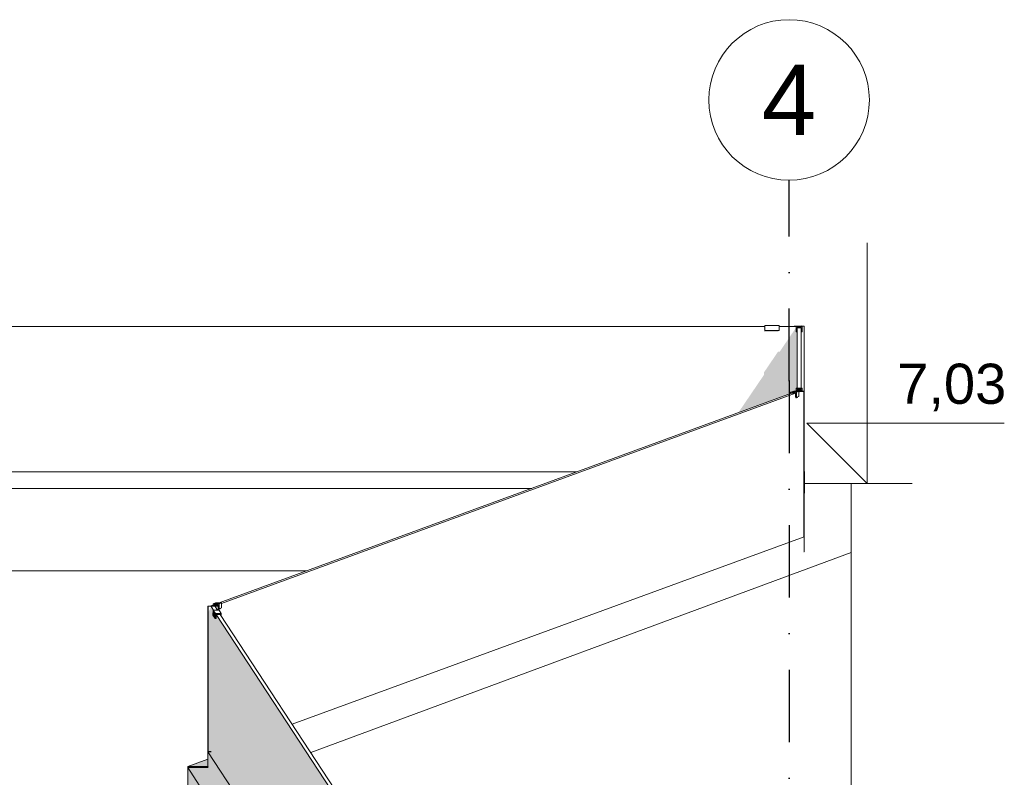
# Model space of a CAD drawing. Header units: millimetres. Extents: x -5786624 to -5751925, y -4800 to 9338.
# Tile 14 of 15: x -5764369 to -5759463, y 5562 to 9338. Entities that reach past the tile are written whole.
import ezdxf
from ezdxf.enums import TextEntityAlignment as Align

# ---------------------------------------------------------------- set-up
doc = ezdxf.new("R2010")
doc.units = ezdxf.units.MM
doc.header["$MEASUREMENT"] = 0
doc.linetypes.add('Kropki i Kreski', pattern=[720, 360, -180, 0, -180])
for name, color, linetype in [('Nowe_199-Z Wymiary i opisy', 7, 'Continuous'), ('Nowe_260-A Balustrady', 7, 'Continuous'), ('Nowe_280-A Dachy Powłoki', 7, 'Continuous'), ('Nowe_410-K Osie', 7, 'Continuous')]:
    doc.layers.add(name, color=color, linetype=linetype)
for name, color, linetype, lineweight, true_color in [('Nowe_199-Z Wymiary i opisy_Nr_pióra__45', 7, 'Continuous', 15, 0x40a5ff), ('Nowe_199-Z Wymiary i opisy_Nr_pióra__85', 7, 'Continuous', 13, 0x80c2ff), ('Nowe_260-A Balustrady_Nr_pióra__61', 7, 'Continuous', 13, 0x6a6a6a), ('Nowe_280-A Dachy Powłoki_Nr_pióra__61', 7, 'Continuous', 13, 0x6a6a6a), ('Nowe_410-K Osie_Nr_pióra__25', 7, 'Continuous', 25, 0x40a5ff)]:
    doc.layers.add(name, color=color, linetype=linetype, lineweight=lineweight, true_color=true_color)
for name, color, linetype, lineweight in [('Nowe_199-Z Wymiary i opisy_Nr_pióra__6', 5, 'Continuous', 13), ('Nowe_260-A Balustrady_Nr_pióra__11', 7, 'Continuous', 13), ('Nowe_260-A Balustrady_Nr_pióra__91', 7, 'Continuous', 13), ('Nowe_410-K Osie_Nr_pióra__1', 7, 'Continuous', 13), ('Nowe_410-K Osie_Nr_pióra__7', 7, 'Continuous', 13)]:
    doc.layers.add(name, color=color, linetype=linetype, lineweight=lineweight)
doc.styles.add('STYL_AUTOMATYCZNY_1', font='arial.ttf')
doc.styles.add('STYL_AUTOMATYCZNY_2', font='arial.ttf')

# ---------------------------------------------------------------- blocks, each defined once
blk = doc.blocks.new('ElemPrzekroju_2', base_point=(-5361781.8, 0))
at = {"layer": 'Nowe_280-A Dachy Powłoki_Nr_pióra__61', "linetype": 'Continuous', "lineweight": 0, "true_color": 0x1a1a1a}
for points in [[(-5760460.6, 6685.7), (-5760460.4, 6685.8), (-5760460.6, 6685.8)], [(-5763531.4, 5616.1), (-5763431.6, 5616.1), (-5763431.6, 5652.9)], [(-5763531.4, 5616.1), (-5763531.4, 5610.8), (-5763431.5, 5610.8), (-5763431.5, 5615.7), (-5763431.6, 5615.8), (-5763431.6, 5616.1)]]:
    blk.add_hatch(color=250, dxfattribs=at).paths.add_polyline_path(points)
at = {"layer": 'Nowe_280-A Dachy Powłoki_Nr_pióra__61', "color": 251, "linetype": 'Continuous', "lineweight": 13, "true_color": 0x6a6a6a}
for p, q in [((-5760225.6, 7026.4), (-5760458.9, 7026.4)), ((-5760225.6, 6683.2), (-5760225.6, 7026.4)), ((-5777858, 7002), (-5761817.7, 7002)), ((-5762919, 5686.1), (-5760225.6, 6683.2)), ((-5760225.6, 6673.1), (-5760225.6, 6683.2)), ((-5760225.6, 6387.6), (-5760225.6, 6673.1)), ((-5760225.6, 5246.6), (-5760225.6, 6387.6)), ((-5763431.6, 5652.9), (-5763531.4, 5616.1)), ((-5763531.4, 5616.1), (-5763431.6, 5616.1)), ((-5763531.4, 5616.1), (-5763531.4, 5610.8))]:
    blk.add_line(p, q, dxfattribs=at)
blk = doc.blocks.new('ElemPrzekroju_5', base_point=(-5361781.8, 0))
at = {"layer": 'Nowe_280-A Dachy Powłoki_Nr_pióra__61', "color": 251, "linetype": 'Continuous', "lineweight": 13, "true_color": 0x6a6a6a}
blk.add_line((-5762938.3, 6591.5), (-5776741.1, 6591.5), dxfattribs=at)
blk = doc.blocks.new('ElemPrzekroju_8', base_point=(-5361781.8, 0))
at = {"layer": 'Nowe_260-A Balustrady_Nr_pióra__11', "color": 7, "linetype": 'Continuous', "lineweight": 13}
for p, q in [((-5760460.1, 7086.8), (-5760458.4, 7086.8)), ((-5760460.1, 6867.6), (-5760458.4, 7086.8)), ((-5760460.6, 6685.6), (-5760460.6, 6685.6))]:
    blk.add_line(p, q, dxfattribs=at)
blk = doc.blocks.new('ElemPrzekroju_9', base_point=(-5361781.8, 0))
at = {"layer": 'Nowe_260-A Balustrady_Nr_pióra__11', "color": 7, "linetype": 'Continuous', "lineweight": 13}
for p, q in [((-5761594.3, 7083.8), (-5778080.6, 7083.8)), ((-5760458.4, 7083.8), (-5760458.4, 7082.7))]:
    blk.add_line(p, q, dxfattribs=at)
blk = doc.blocks.new('ElemPrzekroju_11', base_point=(-5361781.8, 0))
at = {"layer": 'Nowe_260-A Balustrady_Nr_pióra__11', "color": 7, "linetype": 'Continuous', "lineweight": 13}
for p, q in [((-5760509.5, 7486.4), (-5760511.1, 7485.8)), ((-5760511.1, 7485.8), (-5760496.8, 7485.8)), ((-5760511.1, 7485.3), (-5760511.1, 7485.8)), ((-5760479.7, 7486.3), (-5760509.5, 7486.4)), ((-5760476.5, 7485.7), (-5760461.7, 7485.6)), ((-5760460.1, 7486.2), (-5760475.6, 7486.2)), ((-5760461.7, 7485.6), (-5760460.1, 7486.2)), ((-5760461.7, 6761), (-5760461.7, 7485.6)), ((-5760460.1, 6686.2), (-5760460.1, 7486.2)), ((-5760461.7, 6685.6), (-5760460.6, 6686)), ((-5760460.6, 6686), (-5760460.1, 6686.2))]:
    blk.add_line(p, q, dxfattribs=at)
blk = doc.blocks.new('ElemPrzekroju_12', base_point=(-5361781.8, 0))
at = {"layer": 'Nowe_260-A Balustrady_Nr_pióra__11', "color": 7, "linetype": 'Continuous', "lineweight": 13}
for p, q in [((-5760500.6, 7810.5), (-5760510.6, 7810.5)), ((-5760510.6, 7810.5), (-5760510.6, 7810.2)), ((-5760510.6, 7810.2), (-5760500.6, 7810.2)), ((-5760510.6, 7808.8), (-5760510.6, 7810.2)), ((-5760460.6, 7810.5), (-5760470.6, 7810.5)), ((-5760470.6, 7810.2), (-5760460.6, 7810.2)), ((-5760460.6, 7810.2), (-5760460.6, 7810.5)), ((-5760460.6, 7486.2), (-5760460.6, 7810.2))]:
    blk.add_line(p, q, dxfattribs=at)
blk = doc.blocks.new('ElemPrzekroju_14', base_point=(-5361781.8, 0))
at = {"layer": 'Nowe_260-A Balustrady_Nr_pióra__61', "linetype": 'Continuous', "lineweight": 0, "true_color": 0x1a1a1a}
for points in [[(-5763431.5, 5688.5), (-5761677.8, 2936.7), (-5760011.6, 400.7), (-5760008.7, 472.5)], [(-5763431.5, 5688.5), (-5763431.5, 5609), (-5761677.8, 2936.7)], [(-5763431.5, 5688.5), (-5761907.2, 3365.5), (-5760621.7, 1406.6), (-5760012.5, 478.2), (-5760012.5, 478.3), (-5761060.3, 2099.1), (-5763414.4, 5688.5)], [(-5760012.5, 500.8), (-5761060.3, 2099.1), (-5760012.5, 478.3)], [(-5759964, 468.2), (-5759965.9, 468.2), (-5759965.9, 419.9)]]:
    blk.add_hatch(color=250, dxfattribs=at).paths.add_polyline_path(points)
at = {"layer": 'Nowe_260-A Balustrady_Nr_pióra__11', "color": 7, "linetype": 'Continuous', "lineweight": 13}
for p, q in [((-5763431.5, 5609), (-5763431.5, 5688.5)), ((-5763431.5, 5688.5), (-5763414.4, 5688.5)), ((-5760008.7, 472.5), (-5763431.5, 5688.5)), ((-5760011.6, 400.7), (-5760008.7, 472.5)), ((-5760008.7, 472.5), (-5759959.4, 472.5)), ((-5760004.5, 468.2), (-5760006.4, 419.9)), ((-5759964, 468.2), (-5760004.5, 468.2)), ((-5759965.9, 419.9), (-5759964, 468.2)), ((-5759959.4, 472.5), (-5759961.5, 475.7)), ((-5759959.4, 472.5), (-5759961.5, 419.9))]:
    blk.add_line(p, q, dxfattribs=at)
blk = doc.blocks.new('ElemPrzekroju_21', base_point=(-5361781.8, 0))
at = {"layer": 'Nowe_260-A Balustrady_Nr_pióra__61', "linetype": 'Continuous', "lineweight": 0, "true_color": 0x1a1a1a}
for points in [[(-5763403.5, 6394.9), (-5763415.2, 6412.8), (-5763415.2, 5691.3), (-5763414.4, 5691), (-5763414.5, 5688.5), (-5763414.4, 5688.5), (-5761060.3, 2099.1), (-5760012.5, 500.8), (-5760012.5, 1200.9), (-5759997.6, 1200.9), (-5760012.6, 1223.7), (-5760013.3, 1204.3), (-5760018.3, 1204.3), (-5760029.3, 1221.1), (-5760028.3, 1245.3), (-5760026.8, 1245.3), (-5763389.3, 6373.3), (-5763390.1, 6353.8), (-5763395, 6353.8), (-5763406, 6370.6), (-5763405, 6394.9)], [(-5763406, 6370.6), (-5763395, 6353.8), (-5763394, 6378.1), (-5763405, 6394.9)], [(-5763389.3, 6373.3), (-5763394.6, 6363.6), (-5763395, 6353.8), (-5763390.1, 6353.8)], [(-5760029.3, 1221.1), (-5760018.3, 1204.3), (-5760017.3, 1228.5), (-5760028.3, 1245.3)], [(-5760012.6, 1223.7), (-5760017.9, 1214), (-5760018.3, 1204.3), (-5760013.3, 1204.3)]]:
    blk.add_hatch(color=250, dxfattribs=at).paths.add_polyline_path(points)
at = {"layer": 'Nowe_260-A Balustrady_Nr_pióra__11', "color": 7, "linetype": 'Continuous', "lineweight": 13}
for p, q in [((-5763403.5, 6394.9), (-5763415.2, 6412.8)), ((-5763383.8, 6394.9), (-5763395.5, 6412.8)), ((-5760026.8, 1245.3), (-5763389.3, 6373.3)), ((-5760007, 1245.3), (-5763369.6, 6373.3)), ((-5759996.8, 1199.7), (-5760012.6, 1223.7)), ((-5759996.8, 1199.7), (-5759977.1, 1199.7)), ((-5759977.9, 1200.9), (-5759992.8, 1223.7)), ((-5759977.4, 1200.2), (-5759977.9, 1200.9)), ((-5759977.1, 1199.7), (-5759977.4, 1200.2))]:
    blk.add_line(p, q, dxfattribs=at)
at = {"layer": 'Nowe_260-A Balustrady_Nr_pióra__91', "color": 7, "linetype": 'Continuous', "lineweight": 13}
for p, q in [((-5763406, 6370.6), (-5763405, 6394.9)), ((-5763405, 6394.9), (-5763375.4, 6394.9)), ((-5763405, 6394.9), (-5763394, 6378.1)), ((-5763395, 6353.8), (-5763394, 6378.1)), ((-5763394, 6378.1), (-5763364.4, 6378.1)), ((-5763375.4, 6394.9), (-5763364.4, 6378.1)), ((-5763364.4, 6378.1), (-5763364.9, 6366.2)), ((-5763406, 6370.6), (-5763395, 6353.8)), ((-5763390.1, 6353.8), (-5763395, 6353.8)), ((-5763389.3, 6373.3), (-5763390.1, 6353.8)), ((-5763369.6, 6373.3), (-5763389.3, 6373.3)), ((-5760029.3, 1221.1), (-5760028.3, 1245.3)), ((-5760028.3, 1245.3), (-5759998.7, 1245.3)), ((-5760028.3, 1245.3), (-5760017.3, 1228.5)), ((-5760018.3, 1204.3), (-5760017.3, 1228.5)), ((-5760017.3, 1228.5), (-5759987.7, 1228.5)), ((-5759998.7, 1245.3), (-5759987.7, 1228.5)), ((-5759987.7, 1228.5), (-5759988.2, 1216.6)), ((-5760029.3, 1221.1), (-5760018.3, 1204.3)), ((-5760013.3, 1204.3), (-5760018.3, 1204.3)), ((-5760012.6, 1223.7), (-5760013.3, 1204.3)), ((-5759992.8, 1223.7), (-5760012.6, 1223.7))]:
    blk.add_line(p, q, dxfattribs=at)
blk = doc.blocks.new('ElemPrzekroju_22', base_point=(-5361781.8, 0))
at = {"layer": 'Nowe_260-A Balustrady_Nr_pióra__61', "linetype": 'Continuous', "lineweight": 0, "true_color": 0x1a1a1a}
for points in [[(-5763431.5, 5691), (-5763414.4, 5691), (-5763415.2, 5691.3), (-5763430, 5691.1), (-5763430.6, 5691.3)], [(-5763431.5, 5691), (-5763431.5, 5688.5), (-5763414.5, 5688.5), (-5763414.4, 5691)]]:
    blk.add_hatch(color=250, dxfattribs=at).paths.add_polyline_path(points)
at = {"layer": 'Nowe_260-A Balustrady_Nr_pióra__11', "color": 7, "linetype": 'Continuous', "lineweight": 13}
for p, q in [((-5763011, 5826.5), (-5760461, 6761.1)), ((-5760461.3, 6761.1), (-5760461, 6761.1)), ((-5760461, 6761.1), (-5760460.6, 6685.6)), ((-5763431.5, 5691), (-5763430.6, 5691.3)), ((-5763431.5, 5688.5), (-5763431.5, 5691)), ((-5763431.5, 5691), (-5763414.4, 5691))]:
    blk.add_line(p, q, dxfattribs=at)
blk = doc.blocks.new('ElemPrzekroju_23', base_point=(-5361781.8, 0))
at = {"layer": 'Nowe_260-A Balustrady_Nr_pióra__61', "linetype": 'Continuous', "lineweight": 0, "true_color": 0x1a1a1a}
for points in [[(-5763431.6, 6415.8), (-5763431.6, 5615.8), (-5763431.5, 5615.7), (-5763431.5, 5617.3), (-5763431.5, 5676.6), (-5763431.5, 5688.5), (-5763431.5, 5691), (-5763430.6, 5691.3), (-5763430, 5691.1), (-5763430, 6414.3)], [(-5763430, 5691.1), (-5763415.2, 5691.3), (-5763415.2, 6412.8), (-5763430, 6381.9)], [(-5763416.9, 6415.5), (-5763416.3, 6415.4), (-5763416.3, 6415.9)]]:
    blk.add_hatch(color=250, dxfattribs=at).paths.add_polyline_path(points)
at = {"layer": 'Nowe_260-A Balustrady_Nr_pióra__11', "color": 7, "linetype": 'Continuous', "lineweight": 13}
for p, q in [((-5763416.3, 6416), (-5763431.6, 6415.8)), ((-5763431.6, 6415.8), (-5763430, 6414.3)), ((-5763431.6, 5615.8), (-5763431.6, 6415.8)), ((-5763430, 6414.3), (-5763380.7, 6414.8)), ((-5763430, 5691.1), (-5763430, 6414.3)), ((-5763382.3, 6416.3), (-5763394.9, 6416.2)), ((-5763380.7, 6414.8), (-5763382.3, 6416.3)), ((-5763380.7, 6394.9), (-5763380.7, 6414.8)), ((-5763431.6, 5615.8), (-5763431.5, 5615.7)), ((-5763431.5, 5615.7), (-5763430, 5614.3))]:
    blk.add_line(p, q, dxfattribs=at)
blk = doc.blocks.new('ElemPrzekroju_24', base_point=(-5361781.8, 0))
at = {"layer": 'Nowe_260-A Balustrady_Nr_pióra__61', "linetype": 'Continuous', "lineweight": 0, "true_color": 0x1a1a1a}
for points in [[(-5760498, 7456.2), (-5760503, 7456.2), (-5760502.4, 7450.1), (-5760491.1, 7454.2), (-5760491.1, 7458.8)], [(-5763375, 6402.5), (-5763380, 6402.5), (-5763379.4, 6396.3), (-5763368.1, 6400.5), (-5763368.1, 6405)]]:
    blk.add_hatch(color=250, dxfattribs=at).paths.add_polyline_path(points)
at = {"layer": 'Nowe_260-A Balustrady_Nr_pióra__11', "color": 7, "linetype": 'Continuous', "lineweight": 13}
for p, q in [((-5763375, 6431.6), (-5760522.9, 7476.2)), ((-5763364, 6428.4), (-5760503.2, 7476.2)), ((-5760498, 7485.3), (-5760495.6, 7486.2)), ((-5760475.6, 7486.3), (-5760495.6, 7486.2)), ((-5760487, 7482.1), (-5760475.6, 7486.3)), ((-5760475.6, 7486.3), (-5760475.6, 7486)), ((-5763416.3, 6416.4), (-5763399.9, 6422.5)), ((-5763416.3, 6416.4), (-5763396, 6416.6)), ((-5763416.3, 6415.4), (-5763416.3, 6416.4)), ((-5763396, 6416.6), (-5763380.2, 6422.5)), ((-5763396, 6415.1), (-5763396, 6416.6))]:
    blk.add_line(p, q, dxfattribs=at)
at = {"layer": 'Nowe_260-A Balustrady_Nr_pióra__91', "color": 7, "linetype": 'Continuous', "lineweight": 13}
for p, q in [((-5760516.6, 7485.3), (-5760527.9, 7481.2)), ((-5760527.9, 7481.2), (-5760498.3, 7481.2)), ((-5760527.8, 7474.4), (-5760527.9, 7481.2)), ((-5760503.2, 7476.2), (-5760522.9, 7476.2)), ((-5760516.6, 7485.3), (-5760487, 7485.3)), ((-5760503, 7456.2), (-5760503.2, 7476.2)), ((-5760487, 7485.3), (-5760498.3, 7481.2)), ((-5760498.3, 7481.2), (-5760498, 7456.2)), ((-5760486.7, 7460.4), (-5760498, 7456.2)), ((-5760487, 7485.3), (-5760486.7, 7460.4)), ((-5760498, 7456.2), (-5760503, 7456.2)), ((-5763393.6, 6431.6), (-5763404.9, 6427.4)), ((-5763404.9, 6427.4), (-5763375.3, 6427.4)), ((-5763404.8, 6420.7), (-5763404.9, 6427.4)), ((-5763393.6, 6431.6), (-5763364, 6431.6)), ((-5763364, 6431.6), (-5763375.3, 6427.4)), ((-5763375.3, 6427.4), (-5763375, 6402.5)), ((-5763364, 6431.6), (-5763363.7, 6406.6)), ((-5763380.2, 6422.5), (-5763399.9, 6422.5)), ((-5763380, 6402.5), (-5763380.2, 6422.5)), ((-5763375, 6402.5), (-5763380, 6402.5)), ((-5763363.7, 6406.6), (-5763375, 6402.5))]:
    blk.add_line(p, q, dxfattribs=at)
blk = doc.blocks.new('ElemPrzekroju_25', base_point=(-5361781.8, 0))
at = {"layer": 'Nowe_260-A Balustrady_Nr_pióra__61', "linetype": 'Continuous', "lineweight": 0, "true_color": 0x1a1a1a}
for points in [[(-5760495.6, 7801.6), (-5760500.6, 7794.3), (-5760500.6, 7781.6), (-5760495.6, 7781.6)], [(-5760499.3, 7486.4), (-5760495.6, 7486.3), (-5760495.6, 7491.8)]]:
    blk.add_hatch(color=250, dxfattribs=at).paths.add_polyline_path(points)
at = {"layer": 'Nowe_260-A Balustrady_Nr_pióra__11', "color": 7, "linetype": 'Continuous', "lineweight": 13}
for p, q in [((-5760475.6, 7812.4), (-5760495.6, 7811.2)), ((-5760495.6, 7810.8), (-5760495.6, 7811.2)), ((-5760495.6, 7501), (-5760495.6, 7801.6)), ((-5760475.6, 7810.8), (-5760475.6, 7812.4)), ((-5760475.6, 7501), (-5760475.6, 7801.6)), ((-5760495.6, 7486.3), (-5760495.6, 7491.8)), ((-5760475.6, 7486.3), (-5760475.6, 7491.8))]:
    blk.add_line(p, q, dxfattribs=at)
at = {"layer": 'Nowe_260-A Balustrady_Nr_pióra__91', "color": 7, "linetype": 'Continuous', "lineweight": 13}
for p, q in [((-5760500.6, 7810.8), (-5760470.6, 7810.8)), ((-5760500.6, 7810.8), (-5760500.6, 7806.6)), ((-5760500.6, 7806.6), (-5760470.6, 7806.6)), ((-5760500.6, 7781.6), (-5760500.6, 7806.6)), ((-5760475.6, 7801.6), (-5760495.6, 7801.6)), ((-5760470.6, 7810.8), (-5760470.6, 7806.6)), ((-5760470.6, 7806.6), (-5760470.6, 7781.6)), ((-5760495.6, 7781.6), (-5760500.6, 7781.6)), ((-5760470.6, 7781.6), (-5760475.6, 7781.6)), ((-5760500.6, 7501), (-5760470.6, 7501)), ((-5760500.6, 7501), (-5760500.6, 7496.8)), ((-5760500.6, 7496.8), (-5760470.6, 7496.8)), ((-5760500.6, 7486.4), (-5760500.6, 7496.8)), ((-5760475.6, 7491.8), (-5760495.6, 7491.8)), ((-5760470.6, 7501), (-5760470.6, 7496.8)), ((-5760470.6, 7496.8), (-5760470.6, 7486.2))]:
    blk.add_line(p, q, dxfattribs=at)
blk = doc.blocks.new('ElemPrzekroju_26', base_point=(-5361781.8, 0))
at = {"layer": 'Nowe_260-A Balustrady_Nr_pióra__61', "linetype": 'Continuous', "lineweight": 0, "true_color": 0x1a1a1a}
for points in [[(-5760659.9, 7569), (-5760788.9, 7378.8), (-5760527.8, 7474.4), (-5760527.9, 7481.2), (-5760516.6, 7485.3), (-5760511.1, 7485.3), (-5760511.1, 7485.8), (-5760509.5, 7486.4), (-5760500.6, 7486.4), (-5760500.6, 7501), (-5760495.6, 7501), (-5760495.6, 7781.6), (-5760500.6, 7781.6), (-5760500.6, 7803.8), (-5760582.3, 7683.4), (-5760590.7, 7683.4), (-5760660.6, 7580.3)], [(-5760659.1, 7808.8), (-5760660.6, 7806.7), (-5760660.6, 7781.7), (-5760590.6, 7781.7), (-5760585.6, 7788.8), (-5760655.6, 7788.8), (-5760655.6, 7808.8)]]:
    blk.add_hatch(color=250, dxfattribs=at).paths.add_polyline_path(points)
at = {"layer": 'Nowe_260-A Balustrady_Nr_pióra__11', "color": 7, "linetype": 'Continuous', "lineweight": 13}
for p, q in [((-5760655.6, 7808.8), (-5779015.6, 7808.8)), ((-5760500.6, 7808.8), (-5760585.6, 7808.8))]:
    blk.add_line(p, q, dxfattribs=at)
at = {"layer": 'Nowe_260-A Balustrady_Nr_pióra__91', "color": 7, "linetype": 'Continuous', "lineweight": 13}
for p, q in [((-5760655.6, 7788.8), (-5760655.6, 7813.8)), ((-5760655.6, 7813.8), (-5760585.6, 7813.8)), ((-5760585.6, 7788.8), (-5760585.6, 7813.8)), ((-5760655.6, 7788.8), (-5760585.6, 7788.8))]:
    blk.add_line(p, q, dxfattribs=at)
blk = doc.blocks.new('ElemPrzekroju_43', base_point=(-5361781.8, 0))
at = {"layer": 'Nowe_280-A Dachy Powłoki_Nr_pióra__61', "linetype": 'Continuous', "lineweight": 0, "true_color": 0x1a1a1a}
for points in [[(-5763531.4, 5600.4), (-5760148.7, 389.4), (-5760148.7, 399.7), (-5763531.4, 5610.8)], [(-5760056.6, 410.9), (-5760054.5, 407.7), (-5760023.1, 402.6), (-5760011.7, 399.7), (-5760011, 399.7), (-5760011.6, 400.7), (-5761677.8, 2936.7), (-5763431.5, 5609), (-5763431.5, 5610.8), (-5763531.4, 5610.8), (-5760175.3, 440.6)], [(-5763531.4, 5600.4), (-5763531.4, 5306.7), (-5760148.7, 95.6), (-5760148.7, 389.4)], [(-5763531.4, 5210.3), (-5762021.9, 2884.9), (-5762021.3, 2884.9), (-5762021.2, 2884.7), (-5760508.1, 566.7), (-5760149, 16.2), (-5760149, 1.9), (-5760148.7, 1.9), (-5760148.7, 95.6), (-5763531.4, 5306.7)], [(-5760011.7, 397.2), (-5760005.3, 398.5), (-5760010.8, 398.5), (-5760011, 398.7), (-5760011, 399.7), (-5760011.7, 399.7)], [(-5760148.7, -160), (-5760149, -160), (-5760149, -1042.9), (-5760148.7, -1043.4)], [(-5759714.4, -160), (-5760148.7, -160), (-5760148.7, -1043.4), (-5759714.4, -1043.3)]]:
    blk.add_hatch(color=250, dxfattribs=at).paths.add_polyline_path(points)
at = {"layer": 'Nowe_280-A Dachy Powłoki_Nr_pióra__61', "color": 251, "linetype": 'Continuous', "lineweight": 13, "true_color": 0x6a6a6a}
for p, q in [((-5763431.5, 5610.8), (-5763531.4, 5610.8)), ((-5763531.4, 5610.8), (-5760148.7, 399.7)), ((-5763531.4, 5600.4), (-5763531.4, 5610.8)), ((-5763531.4, 5306.7), (-5763531.4, 5600.4)), ((-5763531.4, 5210.3), (-5763531.4, 5306.7)), ((-5759714.4, 399.8), (-5759961.5, 779.1)), ((-5760148.7, 399.7), (-5760011, 399.7)), ((-5760148.7, 389.4), (-5760148.7, 399.7)), ((-5760005.3, 399.7), (-5759714.4, 399.8)), ((-5759714.4, 389.4), (-5759714.4, 399.8)), ((-5760148.7, 95.6), (-5760148.7, 389.4)), ((-5759714.4, 95.7), (-5759714.4, 389.4)), ((-5760148.7, 1.9), (-5760148.7, 95.6)), ((-5759714.4, 0), (-5759714.4, 95.7)), ((-5760148.7, -1043.4), (-5760148.7, -160)), ((-5759714.4, -1043.3), (-5759714.4, -160)), ((-5760148.7, -1043.4), (-5760149, -1042.9)), ((-5759714.4, -1043.3), (-5760148.7, -1043.4))]:
    blk.add_line(p, q, dxfattribs=at)
blk = doc.blocks.new('Standardowy znacznik osi[4]', base_point=(-5760535.6, 8538.2))
at = {"layer": 'Nowe_410-K Osie_Nr_pióra__25', "color": 161, "linetype": 'Kropki i Kreski', "lineweight": 25, "true_color": 0x40a5ff}
for q in [(-5760535.6, 8538.2), (-5760535.6, -3000)]:
    blk.add_line((-5760535.6, 7538.2), q, dxfattribs=at)
blk.add_point((-5760535.6, 7538.2), dxfattribs=at)
blk.add_point((-5760535.6, 7538.2), dxfattribs=at)
at = {"layer": 'Nowe_410-K Osie_Nr_pióra__7', "color": 7, "linetype": 'Continuous', "lineweight": 13}
blk.add_circle((-5760535.6, 8938.2), 400, dxfattribs=at)
at = {"layer": 'Nowe_410-K Osie_Nr_pióra__1', "color": 7, "lineweight": 13, "style": 'STYL_AUTOMATYCZNY_1'}
for tag, p in [('AC_MarkerText_1_0', (-5760535.6, 9113.2)), ('AC_MarkerText_1_1', (-5760535.6, -4225))]:
    blk.add_attdef(tag, text='', height=350, rotation=360, dxfattribs=at).set_placement(p, align=Align.TOP_CENTER)
blk = doc.blocks.new('Wymiary_3', base_point=(-5760147.1, 7026.4))
at = {"layer": 'Nowe_199-Z Wymiary i opisy_Nr_pióra__45', "color": 161, "linetype": 'Continuous', "lineweight": 15, "true_color": 0x40a5ff}
for p, q in [((-5760147.1, 7026.4), (-5760147.1, 8226.4)), ((-5760147.1, 7026.4), (-5760447.1, 7326.4)), ((-5760447.1, 7326.4), (-5760147.1, 7326.4)), ((-5760147.1, 7326.4), (-5759463.3, 7326.4))]:
    blk.add_line(p, q, dxfattribs=at)
at = {"layer": 'Nowe_199-Z Wymiary i opisy_Nr_pióra__85', "color": 151, "linetype": 'Continuous', "lineweight": 13, "true_color": 0x80c2ff}
for q in [(-5760372.1, 7026.4), (-5759922.1, 7026.4)]:
    blk.add_line((-5760147.1, 7026.4), q, dxfattribs=at)
at = {"layer": 'Nowe_199-Z Wymiary i opisy_Nr_pióra__6', "color": 5, "lineweight": 13, "insert": (-5759997.1, 7386.4), "char_height": 200, "attachment_point": 7, "style": 'STYL_AUTOMATYCZNY_2'}
blk.add_mtext('\\A1;{\\pql;\\fArial|b0|i0|c238|p0;\\W1.000000;7,03}', dxfattribs=at)

msp = doc.modelspace()

# ---------------------------------------------------------------- block references
at = {"layer": 'Nowe_199-Z Wymiary i opisy', "color": 151, "linetype": 'Continuous', "lineweight": 13, "true_color": 0x80c2ff}
msp.add_blockref('Wymiary_3', (-5760147.1, 7026.4), dxfattribs=at)
at = {"layer": 'Nowe_260-A Balustrady', "lineweight": 0}
for name in ['ElemPrzekroju_26', 'ElemPrzekroju_12', 'ElemPrzekroju_25', 'ElemPrzekroju_24', 'ElemPrzekroju_11', 'ElemPrzekroju_9', 'ElemPrzekroju_8', 'ElemPrzekroju_22', 'ElemPrzekroju_23', 'ElemPrzekroju_21', 'ElemPrzekroju_14']:
    msp.add_blockref(name, (-5361781.8, 0), dxfattribs=at)
at = {"layer": 'Nowe_280-A Dachy Powłoki', "lineweight": 0}
for name in ['ElemPrzekroju_2', 'ElemPrzekroju_5', 'ElemPrzekroju_43']:
    msp.add_blockref(name, (-5361781.8, 0), dxfattribs=at)
at = {"layer": 'Nowe_410-K Osie', "color": 8, "linetype": 'Continuous', "lineweight": 13}
ref = msp.add_blockref('Standardowy znacznik osi[4]', (-5760535.6, 8538.2), dxfattribs=at)
ref.add_attrib('AC_MarkerText_1', '4', dxfattribs={"layer": 'Nowe_410-K Osie_Nr_pióra__1', "color": 7, "lineweight": 13, "height": 350, "rotation": 360, "style": 'STYL_AUTOMATYCZNY_1'}).set_placement((-5760535.6, 9113.2), align=Align.TOP_CENTER)

doc.saveas('drawing.dxf')
